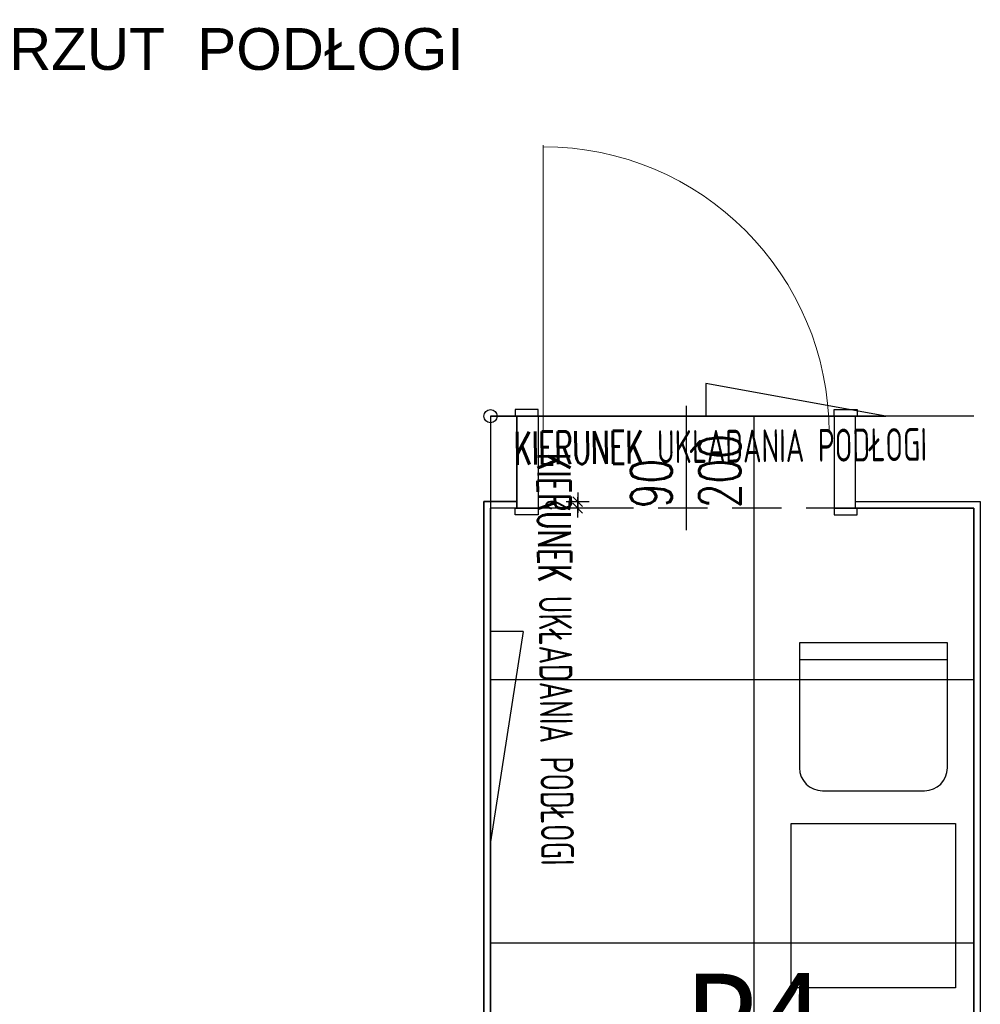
# Model space of a CAD drawing. Header units: centimetres. Extents: x -15121 to 30567, y -60641 to 0.
# Tile 102 of 256: x 4781 to 5073, y -25495 to -25195. Entities that reach past the tile are written whole.
import ezdxf
from ezdxf.enums import TextEntityAlignment as Align

# ---------------------------------------------------------------- set-up
doc = ezdxf.new("R2010")
doc.units = ezdxf.units.CM
doc.header["$LTSCALE"] = 60
doc.linetypes.add('( Dashed )', pattern=[0.75, 0.5, -0.25])
doc.layers.add('A tabelka ogólna 25', color=7, linetype='Continuous', lineweight=20)
doc.layers.add('opisy', color=1, linetype='Continuous', lineweight=15)
for name, color, linetype in [('A-MEB', 8, 'Continuous'), ('AIKA NP', 7, 'Continuous'), ('AIKA oznaczenia okładzin', 5, 'Continuous'), ('AIKA podłoga wc cała', 2, 'Continuous'), ('AIKA podłoga wc pod meble', 8, 'Continuous'), ('AIKA TYNK', 5, 'Continuous'), ('AIKA widokowe', 7, 'Continuous'), ('AIKA wymiarowanie wc rzut', 7, 'Continuous'), ('AIKA ŚCIANA', 8, 'Continuous')]:
    doc.layers.add(name, color=color, linetype=linetype)
doc.styles.add('Annotative', font='arial.ttf')
doc.styles.add('RomanS', font='romans.shx')
doc.styles.add('SŁAWKA', font='simplex.shx', dxfattribs={"height": 12.5})
doc.styles.add('wymiar', font='txt.shx', dxfattribs={"width": 0.6})
doc.dimstyles.new('Dwudziestka', dxfattribs={"dimtxt": 7, "dimasz": 0.7, "dimexe": 5, "dimexo": 0, "dimgap": 2.5, "dimtad": 1, "dimtoh": 1, "dimdec": 3, "dimrnd": 0.5, "dimdsep": 46, "dimtxsty": 'wymiar', "dimblk": 'znacznik', "dimcen": 0, "dimdle": 5, "dimse1": 1, "dimse2": 1, "dimclrd": 256, "dimclre": 256, "dimclrt": 256, "dimadec": 0, "dimazin": 0, "dimtfac": 0.4, "dimtdec": 3, "dimtix": 1, "dimtofl": 0, "dimtmove": 2, "dimatfit": 3, "dimldrblk": 'znacznik', "dimfxl": 1, "dimtolj": 1, "dimarcsym": 0})

# ---------------------------------------------------------------- blocks, each defined once
blk = doc.blocks.new('znacznik')
at = {"color": 0}
for points in [[(0, -5), (0, 5)], [(-4, 0), (4, 0)]]:
    blk.add_lwpolyline(points, dxfattribs=at)
at = {"color": 1}
blk.add_lwpolyline([(-2.12, -2.12), (2.12, 2.12)], dxfattribs=at)
blk = doc.blocks.new('*D6916')
at = {"layer": 'AIKA wymiarowanie wc rzut', "lineweight": -2, "transparency": 16777216}
for p, q in [((4950.57, -25340.96), (4950.57, -25340.26)), ((4950.57, -25344.36), (4950.57, -25345.06))]:
    blk.add_line(p, q, dxfattribs=at)
at = {"layer": 'Defpoints', "color": 0, "transparency": 16777216}
for p in [(4927.05, -25341.66), (4927.05, -25343.66), (4950.57, -25343.66)]:
    blk.add_point(p, dxfattribs=at)
at = {"layer": 'AIKA wymiarowanie wc rzut', "lineweight": -2, "transparency": 16777216, "xscale": 0.7, "yscale": 0.7, "zscale": 0.7}
for p, rotation in [((4950.57, -25341.66), 270), ((4950.57, -25343.66), 90)]:
    blk.add_blockref('znacznik', p, dxfattribs=dict(at, rotation=rotation))
at = {"layer": 'AIKA wymiarowanie wc rzut', "transparency": 16777216, "insert": (4944.57, -25342.66), "char_height": 7, "attachment_point": 5, "rotation": 90, "style": 'wymiar'}
blk.add_mtext('\\A1;2', dxfattribs=at)

msp = doc.modelspace()

# ---------------------------------------------------------------- linework, layer by layer
at = {"layer": 'A-MEB'}
for p, q in [((5063.0491, -25384.6649), (5018.0491, -25384.6649)), ((5018.0491, -25384.6649), (5018.0491, -25389.6649)), ((5063.0491, -25422.6649), (5063.0491, -25384.6649)), ((5018.0491, -25389.6649), (5018.0491, -25422.6649)), ((5018.0491, -25389.6649), (5063.0491, -25389.6649)), ((5025.0491, -25429.6649), (5056.0491, -25429.6649)), ((5015.5491, -25489.6649), (5015.5491, -25439.6649)), ((5015.5491, -25439.6649), (5065.5491, -25439.6649)), ((5065.5491, -25439.6649), (5065.5491, -25489.6649)), ((5065.5491, -25489.6649), (5015.5491, -25489.6649))]:
    msp.add_line(p, q, dxfattribs=at)
for centre, start, end in [((5025.0491, -25422.6649), 180, 270), ((5056.0491, -25422.6649), 270, 0)]:
    msp.add_arc(centre, 7, start, end, dxfattribs=at)
at = {"layer": 'AIKA NP', "color": 8}
for points in [[(4932.0491, -25341.6649), (4922.0491, -25341.6649), (4922.0491, -25531.6649)], [(5035.0491, -25341.6649), (5073.0491, -25341.6649), (5073.0491, -25691.1649)]]:
    msp.add_lwpolyline(points, dxfattribs=at)
at = {"layer": 'AIKA podłoga wc cała'}
for p, q in [((5044.2588, -25315.6552), (4989.5442, -25305.7036)), ((4989.5442, -25305.7036), (4989.5442, -25315.6552)), ((5044.2588, -25315.6552), (4989.5442, -25305.7036)), ((4989.5442, -25305.7036), (4989.5442, -25315.6552)), ((5071.0491, -25315.6649), (4924.0491, -25315.6649)), ((5071.0491, -25315.6649), (4924.0491, -25315.6649)), ((5035.0491, -25315.6649), (4932.0491, -25315.6649)), ((5035.0491, -25315.6649), (4932.0491, -25315.6649)), ((4932.0491, -25315.6649), (4932.0491, -25343.6649)), ((5035.0491, -25315.6649), (4932.0491, -25315.6649)), ((5004.2491, -25690.6649), (5004.2491, -25315.6649)), ((5004.2491, -25636.4649), (5004.2491, -25315.6649)), ((4924.0491, -25671.6649), (4924.0491, -25343.6649)), ((4924.0491, -25671.6649), (4924.0491, -25343.6649)), ((4932.0491, -25343.6649), (4924.0491, -25343.6649)), ((4924.0491, -25343.6649), (4924.0491, -25533.163)), ((4934.0007, -25381.1502), (4924.0491, -25381.1502)), ((4934.0007, -25381.1502), (4924.0491, -25445.1552)), ((4934.0007, -25381.1502), (4924.0491, -25381.1502)), ((4934.0007, -25381.1502), (4924.0491, -25445.1552)), ((5071.0491, -25395.8649), (4924.0491, -25395.8649)), ((5071.0491, -25395.8649), (5063.0491, -25395.8649)), ((5071.0491, -25476.0649), (4924.0491, -25476.0649)), ((5015.5491, -25476.0649), (4924.0491, -25476.0649)), ((5071.0491, -25476.0649), (5065.5491, -25476.0649))]:
    msp.add_line(p, q, dxfattribs=at)
msp.add_lwpolyline([(4787.5425, -25534.663), (4787.5425, -25689.513), (4907.0491, -25689.513), (4907.0491, -25632.163), (4924.0491, -25632.163), (4924.0491, -25671.6649), (4946.0491, -25671.6649), (4946.0491, -25690.6649), (5071.0491, -25690.6649), (5071.0491, -25343.6649), (5035.0491, -25343.6649), (5035.0491, -25315.6649), (4932.0491, -25315.6649), (4932.0491, -25343.6649), (4924.0491, -25343.6649), (4924.0491, -25533.163), (4906.0491, -25533.163), (4906.0491, -25534.663)], close=True, dxfattribs=at)
for points in [[(4924.0491, -25315.6552), (5044.2588, -25315.6552)], [(4924.0491, -25315.6552), (4924.0491, -25435.8649)], [(4924.0491, -25315.6552), (5044.2588, -25315.6552)], [(4924.0491, -25315.6552), (4924.0491, -25435.8649)]]:
    msp.add_lwpolyline(points, dxfattribs=at)
msp.add_circle((4924.0491, -25315.6649), 2, dxfattribs=at)
msp.add_circle((4924.0491, -25315.6649), 2, dxfattribs=at)
msp.add_circle((4924.0491, -25315.6649), 2, dxfattribs=at)
msp.add_circle((4924.0491, -25315.6649), 2, dxfattribs=at)
at = {"layer": 'AIKA podłoga wc pod meble'}
for p, q in [((5035.0491, -25315.6649), (4932.0491, -25315.6649)), ((4932.0491, -25315.6649), (4932.0491, -25343.6649)), ((5035.0491, -25343.6649), (5035.0491, -25315.6649)), ((4932.0491, -25343.6649), (4924.0491, -25343.6649)), ((4924.0491, -25343.6649), (4924.0491, -25533.163)), ((5071.0491, -25343.6649), (5035.0491, -25343.6649)), ((5071.0491, -25690.6649), (5071.0491, -25343.6649))]:
    msp.add_line(p, q, dxfattribs=at)
at = {"layer": 'AIKA TYNK'}
for p, q in [((4924.0491, -25315.6649), (4932.0491, -25315.6649)), ((4932.0491, -25343.5649), (4932.0491, -25315.6649)), ((5035.0491, -25343.6649), (5035.0491, -25315.6649))]:
    msp.add_line(p, q, dxfattribs=at)
for points in [[(4932.0491, -25343.6649), (4924.0491, -25343.6649), (4924.0491, -25533.163)], [(5035.0491, -25343.6649), (5071.0491, -25343.6649), (5071.0491, -25690.6649)]]:
    msp.add_lwpolyline(points, dxfattribs=at)
at = {"layer": 'AIKA widokowe', "extrusion": (0, 0, -1)}
msp.add_line((4983.5491, -25312.5379), (4983.5491, -25350.3333), dxfattribs=at)
at = {"layer": 'AIKA widokowe', "linetype": '( Dashed )', "ltscale": 0.5}
for p, q in [((5035.0491, -25315.6649), (4932.0491, -25315.6649)), ((5035.0491, -25343.6649), (4932.0491, -25343.6649))]:
    msp.add_line(p, q, dxfattribs=at)
at = {"layer": 'AIKA widokowe', "color": 7}
for points in [[(4938.5491, -25313.6649), (4931.5491, -25313.6649), (4931.5491, -25315.6649), (4938.5491, -25315.6649)], [(5028.5491, -25313.6649), (5035.5491, -25313.6649), (5035.5491, -25315.6649), (5028.5491, -25315.6649)], [(4938.5491, -25343.6649), (4932.0491, -25343.6649), (4932.0491, -25315.6649), (4938.5491, -25315.6649)], [(5028.5491, -25343.6649), (5035.0491, -25343.6649), (5035.0491, -25315.6649), (5028.5491, -25315.6649)], [(4931.5491, -25343.6649), (4938.5491, -25343.6649), (4938.5491, -25345.6649), (4931.5491, -25345.6649)], [(5035.5491, -25343.6649), (5028.5491, -25343.6649), (5028.5491, -25345.6649), (5035.5491, -25345.6649)]]:
    msp.add_lwpolyline(points, close=True, dxfattribs=at)
at = {"layer": 'AIKA ŚCIANA'}
for p, q in [((4922.0491, -25341.6649), (4932.0491, -25341.6649)), ((4922.0491, -25531.6649), (4922.0491, -25341.6649)), ((5035.0491, -25341.6649), (5073.0491, -25341.6649)), ((5073.0491, -25341.6649), (5073.0491, -25692.6649))]:
    msp.add_line(p, q, dxfattribs=at)
at = {"layer": 'opisy', "color": 0, "extrusion": (0, 0, -1)}
msp.add_line((4940.0491, -25320.6649), (4940.0491, -25233.2299), dxfattribs=at)
at = {"layer": 'opisy', "color": 1}
for p, q in [((5073.0491, -25426.2737), (5073.0491, -25451.2737)), ((5073.0491, -25446.3868), (5073.0491, -25471.3868))]:
    msp.add_line(p, q, dxfattribs=at)
at = {"layer": 'opisy', "color": 1, "extrusion": (0, 0, -1)}
msp.add_arc((-4940.0491, -25320.6649), 87, 90, 180, dxfattribs=at)

# ---------------------------------------------------------------- texts
at = {"layer": 'A tabelka ogólna 25', "transparency": 33554610, "style": 'Annotative'}
msp.add_text('RZUT  PODŁOGI', height=12.727273, dxfattribs=at).set_placement((4846.7046, -25197.5514), align=Align.TOP_CENTER)
at = {"layer": 'AIKA oznaczenia okładzin', "insert": (4982.9828, -25485.3153), "char_height": 28.472875, "width": 428.138012, "attachment_point": 1, "rotation": 0.003297, "style": 'SŁAWKA'}
msp.add_mtext('{\\fTrebuchet MS|b0|i0|c238|p34;\\T0.95;P4}', dxfattribs=at)
at = {"layer": 'AIKA podłoga wc cała', "char_height": 10, "width": 237.48282, "attachment_point": 1, "style": 'RomanS'}
for insert, rotation in [((4931.1684, -25320.4338), 0.54732), ((4931.1684, -25320.4338), 0.54732), ((4948.2841, -25326.7746), 270.54732), ((4948.2841, -25326.7746), 270.54732)]:
    msp.add_mtext('{\\W0.6;KIERUNEK UKŁADANIA PODŁOGI}', dxfattribs=dict(at, insert=insert, rotation=rotation))
at = {"layer": 'AIKA widokowe', "style": 'RomanS', "width": 0.7}
for s, p in [('200', (5000.0614, -25343.6392)), ('90', (4979.228, -25343.6392))]:
    msp.add_text(s, height=12.5, rotation=90, dxfattribs=at).set_placement(p)

# ---------------------------------------------------------------- dimensions: what is measured, and where the dimension line sits
at = {"layer": 'AIKA wymiarowanie wc rzut'}
dim = msp.add_linear_dim(base=(4950.5682, -25343.6649), p1=(4927.0491, -25341.6649), p2=(4927.0491, -25343.6649), angle=90, dimstyle='Dwudziestka', dxfattribs=at)
dim.commit()
dim.dimension.update_dxf_attribs({"geometry": '*D6916', "text_midpoint": (4944.5682, -25342.6649)})

doc.saveas('drawing.dxf')
